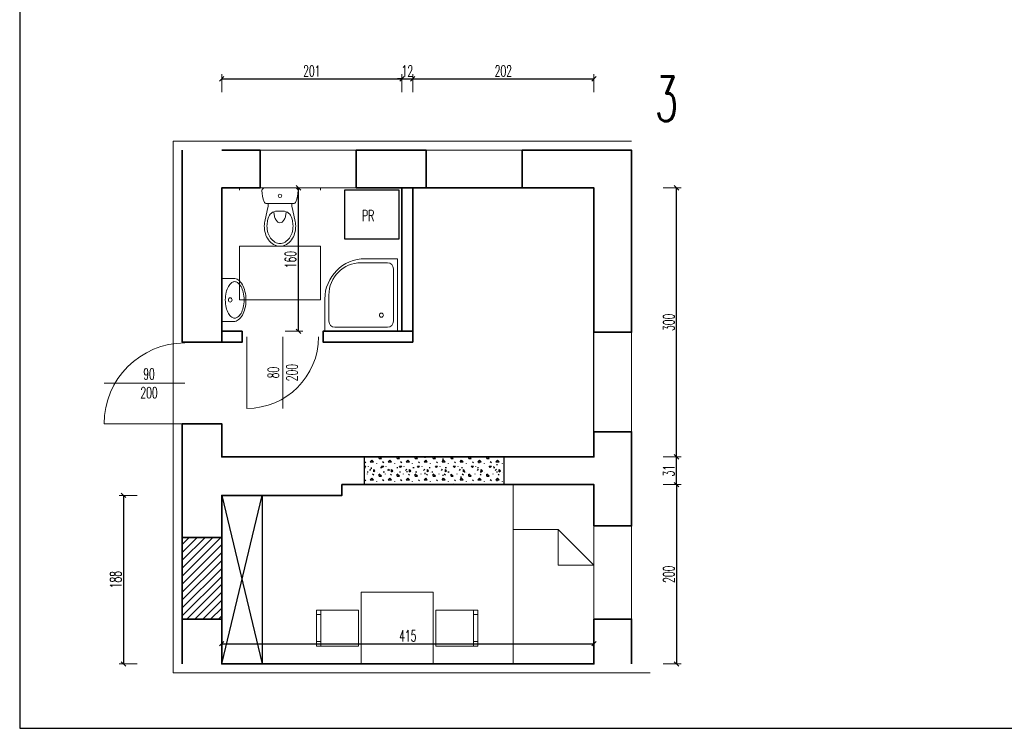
# Model space of a CAD drawing. Extents: x 33706 to 249013, y -74890 to 17912.
# Tile 13 of 175: x 60025 to 61123, y -10055 to -9264. Entities that reach past the tile are written whole.
import ezdxf
from ezdxf.lldxf.tags import DXFTag

# ---------------------------------------------------------------- set-up
doc = ezdxf.new("R2010")
doc.units = 0
doc.header["$MEASUREMENT"] = 0
for name, color, linetype, lineweight in [('_konstrukcja', 96, 'Continuous', 20), ('_stolarka', 1, 'Continuous', 13), ('_zmiany', 12, 'Continuous', 20), ('A-ARM', 1, 'Continuous', 15), ('A-MEB', 150, 'Continuous', 15), ('ściany', 1, 'Continuous', 30)]:
    doc.layers.add(name, color=color, linetype=linetype, lineweight=lineweight)
doc.layers.add('_wyposażenie', color=142, linetype='Continuous')
doc.styles.add('SIMPLEX', font='SIMPLEX.shx', dxfattribs={"width": 0.6})
tags = doc.linetypes.add('HIDDEN', pattern=[0.375, 0.25, -0.125]).pattern_tags.tags
tags[6:7] = [DXFTag(74, 4), DXFTag(75, 0), DXFTag(340, '0'), DXFTag(46, 1.0), DXFTag(50, 0.0), DXFTag(44, 0.0), DXFTag(45, 0.0)]
tags[4:5] = [DXFTag(74, 4), DXFTag(75, 0), DXFTag(340, '0'), DXFTag(46, 1.0), DXFTag(50, 0.0), DXFTag(44, 0.0), DXFTag(45, 0.0)]
doc.dimstyles.new('1-50 cm', dxfattribs={"dimscale": 0.5, "dimtxt": 25, "dimasz": 10, "dimexe": 10, "dimexo": 25, "dimgap": 5, "dimtad": 1, "dimdec": 0, "dimdsep": 46, "dimtxsty": 'SIMPLEX', "dimblk": 'OBLIQUE', "dimcen": 0, "dimadec": 1, "dimazin": 0, "dimtfac": 0.028571, "dimtdec": 1, "dimtix": 1, "dimtmove": 1, "dimatfit": 2, "dimldrblk": 'DOT', "dimfxl": 30, "dimfxlon": 1, "dimtolj": 1, "dimlwe": -1, "dimarcsym": 0})

# ---------------------------------------------------------------- blocks, each defined once
blk = doc.blocks.new('wc')
at = {"layer": 'A-ARM', "color": 0}
for p, q in [((-16.7, 35.7), (-13.5, 21.9)), ((-13.8, 36.4), (-13.2, 33.7)), ((13.8, 36.4), (13.2, 33.7)), ((16.7, 35.7), (13.5, 21.9)), ((3.4, 26), (-3.4, 26)), ((-15, 17.5), (15, 17.5)), ((17.1, 0), (-17.1, 0))]:
    blk.add_line(p, q, dxfattribs=at)
at = {"layer": 'A-ARM', "color": 0, "linetype": 'HIDDEN', "lineweight": 13, "ltscale": 50}
blk.add_lwpolyline([(45, 65), (45, 125), (-45, 125), (-45, 65)], close=True, dxfattribs=at)
at = {"layer": 'A-ARM', "color": 0}
for points in [[(17.5, 42.5, 0.072039), (16.3, 50.8, 0.083339), (12.9, 57.8, 0.106661), (7.1, 63.1, 0.132138), (0, 65, 0.132138), (-7.1, 63.1, 0.106661), (-12.9, 57.8, 0.083339), (-16.3, 50.8, 0.072039), (-17.5, 42.5, 0.05824), (-16.7, 35.7, 0.083339)], [(14.5, 42.5, 0.072039), (13.4, 50, 0.083339), (10.5, 56, 0.106661), (5.6, 60.5, 0.132138), (0, 62, 0.132138), (-5.6, 60.5, 0.106661), (-10.5, 56, 0.083339), (-13.4, 50, 0.072039), (-14.5, 42.5, 0.05824), (-13.8, 36.4, 0.05824)], [(6.8, 26.6, 0.047502), (6.3, 31.2, 0.067446), (4.8, 35.2, 0.105232), (2.3, 38.2, 0.168531), (0, 39, 0.168531), (-2.3, 38.2, 0.105232), (-4.8, 35.2, 0.067446), (-6.3, 31.2, 0.047502), (-6.8, 26.6, 0.053598)], [(13.8, 36.4, 0.05824), (14.5, 42.5, 0.05824)], [(16.7, 35.7, 0.05824), (17.5, 42.5, 0.072039)]]:
    blk.add_lwpolyline(points, format="xyb", dxfattribs=at)
at = {"layer": 'A-ARM', "color": 0, "linetype": 'HIDDEN', "lineweight": 13, "ltscale": 50}
for points in [[(-45, 0), (-45, 2.5)], [(-42.5, 0), (-45, 0)], [(45, 0), (42.5, 0)], [(45, 0), (45, 2.5)]]:
    blk.add_lwpolyline(points, dxfattribs=at)
at = {"layer": 'A-ARM', "color": 0}
blk.add_circle((0, 8.8), 1.96, dxfattribs=at)
for centre, radius, start, end in [((-3.4, 36), 10, 193.0047, 270), ((3.4, 36), 10, 270, 346.9953), ((16.9, 2.7), 37, 159.6583, 179.4624), ((-15, 14.5), 3, 90, 159.6583), ((-33, 17.4), 20, 0.3283, 13.0047), ((33, 17.4), 20, 166.9953, 179.6717), ((15, 14.5), 3, 20.3417, 90), ((-16.9, 2.7), 37, 0.5376, 20.3417), ((-17.1, 3), 3, 179.4624, 270), ((17.1, 3), 3, 270, 0.5376)]:
    blk.add_arc(centre, radius, start, end, dxfattribs=at)
blk = doc.blocks.new('_arm_umywalka')
at = {"layer": 'A-ARM', "color": 0}
for p, q in [((-20, 13.5), (-20, 0)), ((20, 0), (20, 13.5)), ((-20, 0), (20, 0))]:
    blk.add_line(p, q, dxfattribs=at)
blk.add_lwpolyline([(20, 13.5, 0.138474), (18.63, 18.36, 0.107069), (14.14, 23.05, 0.080452), (7.95, 25.91, 0.068264), (0, 27, 0.068264), (-7.95, 25.91, 0.080452), (-14.14, 23.05, 0.107069), (-18.63, 18.36, 0.138474), (-20, 13.5, 0.138474)], format="xyb", dxfattribs=at)
blk.add_lwpolyline([(-17, 14.5, 0.138474), (-16.07, 11.21, 0.107069), (-12.46, 7.44, 0.080452), (-7.14, 4.98, 0.068264), (0, 4, 0.068264), (7.14, 4.98, 0.080452), (12.46, 7.44, 0.107069), (16.07, 11.21, 0.138474), (17, 14.5, 0.138474), (16.07, 17.79, 0.107069), (12.46, 21.56, 0.080452), (7.14, 24.02, 0.068264), (0, 25, 0.068264), (-7.14, 24.02, 0.080452), (-12.46, 21.56, 0.107069), (-16.07, 17.79, 0.138474)], format="xyb", close=True, dxfattribs=at)
blk.add_circle((0, 9.5), 2, dxfattribs=at)
blk = doc.blocks.new('dr100_uniwersalne')
at = {"layer": '_stolarka', "color": 0, "linetype": 'ByBlock', "ltscale": 50}
blk.add_line((50, 0), (50, 100), dxfattribs=at)
blk.add_lwpolyline([(0, 0), (0, 100)], dxfattribs=at)
blk.add_arc((0, 0), 100, 0, 90, dxfattribs=at)
blk = doc.blocks.new('_OBLIQUE')
at = {"color": 0, "linetype": 'ByBlock', "lineweight": -2}
for p, q in [((-0.5, -0.5), (0.5, 0.5)), ((0, 0), (0, 0))]:
    blk.add_line(p, q, dxfattribs=at)
blk = doc.blocks.new('*D10042')
at = {"layer": 'A-ARM', "color": 0, "ltscale": 50}
for p, q in [((60250.1, -9345.2), (60250.1, -9325.2)), ((60451.1, -9345.2), (60451.1, -9325.2))]:
    blk.add_line(p, q, dxfattribs=at)
at = {"layer": 'A-ARM', "color": 0, "lineweight": -2, "ltscale": 50}
blk.add_line((60250.1, -9330.2), (60451.1, -9330.2), dxfattribs=at)
at = {"layer": 'DEFPOINTS', "color": 0, "lineweight": 35, "ltscale": 50}
for p in [(60451.1, -9330.2), (60250.1, -9451.9), (60451.1, -9451.9)]:
    blk.add_point(p, dxfattribs=at)
at = {"layer": 'A-ARM', "color": 0, "lineweight": -2, "ltscale": 50, "xscale": 5, "yscale": 5, "zscale": 5, "rotation": 180}
blk.add_blockref('_OBLIQUE', (60250.1, -9330.2), dxfattribs=at)
at = {"layer": 'A-ARM', "color": 0, "lineweight": -2, "ltscale": 50, "xscale": 5, "yscale": 5, "zscale": 5}
blk.add_blockref('_OBLIQUE', (60451.1, -9330.2), dxfattribs=at)
at = {"layer": 'A-ARM', "color": 0, "lineweight": 25, "ltscale": 50, "insert": (60350.6, -9321.5), "char_height": 12.5, "attachment_point": 5, "style": 'SIMPLEX'}
blk.add_mtext('\\A1;201', dxfattribs=at)
blk = doc.blocks.new('_Dot')
at = {"color": 0, "lineweight": -2}
blk.add_line((-0.5, 0), (-1, 0), dxfattribs=at)
at = {"color": 0, "const_width": 0.5}
blk.add_lwpolyline([(-0.25, 0, 1), (0.25, 0, 1)], format="xyb", close=True, dxfattribs=at)
blk = doc.blocks.new('*D10043')
at = {"layer": 'A-ARM', "color": 0, "ltscale": 50}
for p, q in [((60320.7, -9451.9), (60340.7, -9451.9)), ((60320.7, -9611.9), (60340.7, -9611.9))]:
    blk.add_line(p, q, dxfattribs=at)
at = {"layer": 'A-ARM', "color": 0, "lineweight": -2, "ltscale": 50}
blk.add_line((60335.7, -9611.9), (60335.7, -9451.9), dxfattribs=at)
at = {"layer": 'DEFPOINTS', "color": 0, "lineweight": 35, "ltscale": 50}
for p in [(60270.1, -9451.9), (60335.7, -9451.9), (60250.1, -9611.9)]:
    blk.add_point(p, dxfattribs=at)
at = {"layer": 'A-ARM', "color": 0, "lineweight": -2, "ltscale": 50, "xscale": 5, "yscale": 5, "zscale": 5}
for p, rotation in [((60335.7, -9451.9), 90), ((60335.7, -9611.9), 270)]:
    blk.add_blockref('_OBLIQUE', p, dxfattribs=dict(at, rotation=rotation))
at = {"layer": 'A-ARM', "color": 0, "lineweight": 25, "ltscale": 50, "insert": (60326.9, -9531.9), "char_height": 12.5, "attachment_point": 5, "rotation": 90, "style": 'SIMPLEX'}
blk.add_mtext('\\A1;160', dxfattribs=at)
blk = doc.blocks.new('_arm_brodzik owal 90')
at = {"layer": 'A-ARM', "color": 0}
for p, q in [((-40, 90), (0, 90)), ((0, 90), (0, 0)), ((-45, 85), (-12.5, 85)), ((-5, 77.5), (-5, 12.5)), ((-90, 0), (-90, 40)), ((-85, 12.5), (-85, 45)), ((0, 0), (-90, 0)), ((-12.5, 5), (-77.5, 5))]:
    blk.add_line(p, q, dxfattribs=at)
blk.add_circle((-20, 20), 2.5, dxfattribs=at)
for centre, radius, start, end in [((-40, 40), 50, 90, 180), ((-45, 45), 40, 90, 180), ((-12.5, 77.5), 7.5, 0, 90), ((-77.5, 12.5), 7.5, 180, 270), ((-12.5, 12.5), 7.5, 270, 0)]:
    blk.add_arc(centre, radius, start, end, dxfattribs=at)
blk = doc.blocks.new('*D10044')
at = {"layer": 'A-ARM', "color": 0, "lineweight": -2, "ltscale": 50}
for p, q in [((60451.1, -9330.2), (60446.1, -9330.2)), ((60451.1, -9330.2), (60463.1, -9330.2)), ((60463.1, -9330.2), (60468.1, -9330.2))]:
    blk.add_line(p, q, dxfattribs=at)
at = {"layer": 'A-ARM', "color": 0, "ltscale": 50}
for p, q in [((60451.1, -9345.2), (60451.1, -9325.2)), ((60463.1, -9345.2), (60463.1, -9325.2))]:
    blk.add_line(p, q, dxfattribs=at)
at = {"layer": 'DEFPOINTS', "color": 0, "lineweight": 35, "ltscale": 50}
for p in [(60463.1, -9330.2), (60451.1, -9451.9), (60463.1, -9451.9)]:
    blk.add_point(p, dxfattribs=at)
at = {"layer": 'A-ARM', "color": 0, "lineweight": -2, "ltscale": 50, "xscale": 5, "yscale": 5, "zscale": 5}
blk.add_blockref('_OBLIQUE', (60451.1, -9330.2), dxfattribs=at)
at = {"layer": 'A-ARM', "color": 0, "lineweight": -2, "ltscale": 50, "xscale": 5, "yscale": 5, "zscale": 5, "rotation": 180}
blk.add_blockref('_OBLIQUE', (60463.1, -9330.2), dxfattribs=at)
at = {"layer": 'A-ARM', "color": 0, "lineweight": 25, "ltscale": 50, "insert": (60457.1, -9321.5), "char_height": 12.5, "attachment_point": 5, "style": 'SIMPLEX'}
blk.add_mtext('\\A1;12', dxfattribs=at)
blk = doc.blocks.new('*D10045')
at = {"layer": 'A-ARM', "color": 0, "ltscale": 50}
for p, q in [((60463.1, -9345.2), (60463.1, -9325.2)), ((60665.1, -9345.2), (60665.1, -9325.2))]:
    blk.add_line(p, q, dxfattribs=at)
at = {"layer": 'A-ARM', "color": 0, "lineweight": -2, "ltscale": 50}
blk.add_line((60463.1, -9330.2), (60665.1, -9330.2), dxfattribs=at)
at = {"layer": 'DEFPOINTS', "color": 0, "lineweight": 35, "ltscale": 50}
for p in [(60665.1, -9330.2), (60463.1, -9451.9), (60665.1, -9451.9)]:
    blk.add_point(p, dxfattribs=at)
at = {"layer": 'A-ARM', "color": 0, "lineweight": -2, "ltscale": 50, "xscale": 5, "yscale": 5, "zscale": 5, "rotation": 180}
blk.add_blockref('_OBLIQUE', (60463.1, -9330.2), dxfattribs=at)
at = {"layer": 'A-ARM', "color": 0, "lineweight": -2, "ltscale": 50, "xscale": 5, "yscale": 5, "zscale": 5}
blk.add_blockref('_OBLIQUE', (60665.1, -9330.2), dxfattribs=at)
at = {"layer": 'A-ARM', "color": 0, "lineweight": 25, "ltscale": 50, "insert": (60564.1, -9321.5), "char_height": 12.5, "attachment_point": 5, "style": 'SIMPLEX'}
blk.add_mtext('\\A1;202', dxfattribs=at)
blk = doc.blocks.new('*D10046')
at = {"layer": 'A-ARM', "color": 0, "ltscale": 50}
for p, q in [((60155.7, -9794.9), (60135.7, -9794.9)), ((60155.7, -9982.9), (60135.7, -9982.9))]:
    blk.add_line(p, q, dxfattribs=at)
at = {"layer": 'A-ARM', "color": 0, "lineweight": -2, "ltscale": 50}
blk.add_line((60140.7, -9794.9), (60140.7, -9982.9), dxfattribs=at)
at = {"layer": 'DEFPOINTS', "color": 0, "lineweight": 35, "ltscale": 50}
for p in [(60250.1, -9794.9), (60140.7, -9982.9), (60250.1, -9982.9)]:
    blk.add_point(p, dxfattribs=at)
at = {"layer": 'A-ARM', "color": 0, "lineweight": -2, "ltscale": 50, "xscale": 5, "yscale": 5, "zscale": 5}
for p, rotation in [((60140.7, -9794.9), 90), ((60140.7, -9982.9), 270)]:
    blk.add_blockref('_OBLIQUE', p, dxfattribs=dict(at, rotation=rotation))
at = {"layer": 'A-ARM', "color": 0, "lineweight": 25, "ltscale": 50, "insert": (60132, -9888.9), "char_height": 12.5, "attachment_point": 5, "rotation": 90, "style": 'SIMPLEX'}
blk.add_mtext('\\A1;188', dxfattribs=at)
blk = doc.blocks.new('*D10047')
at = {"layer": 'A-ARM', "color": 0, "ltscale": 50}
for p, q in [((60250.1, -9970.4), (60250.1, -9955.3)), ((60665.1, -9970.4), (60665.1, -9955.3))]:
    blk.add_line(p, q, dxfattribs=at)
at = {"layer": 'A-ARM', "color": 0, "lineweight": -2, "ltscale": 50}
blk.add_line((60250.1, -9960.3), (60665.1, -9960.3), dxfattribs=at)
at = {"layer": 'DEFPOINTS', "color": 0, "lineweight": 35, "ltscale": 50}
for p in [(60665.1, -9960.3), (60250.1, -9982.9), (60665.1, -9982.9)]:
    blk.add_point(p, dxfattribs=at)
at = {"layer": 'A-ARM', "color": 0, "lineweight": -2, "ltscale": 50, "xscale": 5, "yscale": 5, "zscale": 5, "rotation": 180}
blk.add_blockref('_OBLIQUE', (60250.1, -9960.3), dxfattribs=at)
at = {"layer": 'A-ARM', "color": 0, "lineweight": -2, "ltscale": 50, "xscale": 5, "yscale": 5, "zscale": 5}
blk.add_blockref('_OBLIQUE', (60665.1, -9960.3), dxfattribs=at)
at = {"layer": 'A-ARM', "color": 0, "lineweight": 25, "ltscale": 50, "insert": (60457.6, -9951.6), "char_height": 12.5, "attachment_point": 5, "style": 'SIMPLEX'}
blk.add_mtext('\\A1;415', dxfattribs=at)
blk = doc.blocks.new('*D10048')
at = {"layer": 'A-ARM', "color": 0, "ltscale": 50}
for p, q in [((60742.2, -9782.9), (60762.2, -9782.9)), ((60742.2, -9982.9), (60762.2, -9982.9))]:
    blk.add_line(p, q, dxfattribs=at)
at = {"layer": 'A-ARM', "color": 0, "lineweight": -2, "ltscale": 50}
blk.add_line((60757.2, -9782.9), (60757.2, -9982.9), dxfattribs=at)
at = {"layer": 'DEFPOINTS', "color": 0, "lineweight": 35, "ltscale": 50}
for p in [(60665.1, -9782.9), (60665.1, -9982.9), (60757.2, -9982.9)]:
    blk.add_point(p, dxfattribs=at)
at = {"layer": 'A-ARM', "color": 0, "lineweight": -2, "ltscale": 50, "xscale": 5, "yscale": 5, "zscale": 5}
for p, rotation in [((60757.2, -9782.9), 90), ((60757.2, -9982.9), 270)]:
    blk.add_blockref('_OBLIQUE', p, dxfattribs=dict(at, rotation=rotation))
at = {"layer": 'A-ARM', "color": 0, "lineweight": 25, "ltscale": 50, "insert": (60748.5, -9882.9), "char_height": 12.5, "attachment_point": 5, "rotation": 90, "style": 'SIMPLEX'}
blk.add_mtext('\\A1;200', dxfattribs=at)
blk = doc.blocks.new('*D10049')
at = {"layer": 'A-ARM', "color": 0, "ltscale": 50}
for p, q in [((60742.2, -9751.9), (60762.2, -9751.9)), ((60742.2, -9782.9), (60762.2, -9782.9))]:
    blk.add_line(p, q, dxfattribs=at)
at = {"layer": 'A-ARM', "color": 0, "lineweight": -2, "ltscale": 50}
blk.add_line((60757.2, -9782.9), (60757.2, -9751.9), dxfattribs=at)
at = {"layer": 'DEFPOINTS', "color": 0, "lineweight": 35, "ltscale": 50}
for p in [(60665.1, -9751.9), (60757.2, -9751.9), (60665.1, -9782.9)]:
    blk.add_point(p, dxfattribs=at)
at = {"layer": 'A-ARM', "color": 0, "lineweight": -2, "ltscale": 50, "xscale": 5, "yscale": 5, "zscale": 5}
for p, rotation in [((60757.2, -9751.9), 90), ((60757.2, -9782.9), 270)]:
    blk.add_blockref('_OBLIQUE', p, dxfattribs=dict(at, rotation=rotation))
at = {"layer": 'A-ARM', "color": 0, "lineweight": 25, "ltscale": 50, "insert": (60748.5, -9767.4), "char_height": 12.5, "attachment_point": 5, "rotation": 90, "style": 'SIMPLEX'}
blk.add_mtext('\\A1;31', dxfattribs=at)
blk = doc.blocks.new('*D10050')
at = {"layer": 'A-ARM', "color": 0, "ltscale": 50}
for p, q in [((60742.2, -9451.9), (60762.2, -9451.9)), ((60742.2, -9751.9), (60762.2, -9751.9))]:
    blk.add_line(p, q, dxfattribs=at)
at = {"layer": 'A-ARM', "color": 0, "lineweight": -2, "ltscale": 50}
blk.add_line((60757.2, -9751.9), (60757.2, -9451.9), dxfattribs=at)
at = {"layer": 'DEFPOINTS', "color": 0, "lineweight": 35, "ltscale": 50}
for p in [(60665.1, -9451.9), (60757.2, -9451.9), (60665.1, -9751.9)]:
    blk.add_point(p, dxfattribs=at)
at = {"layer": 'A-ARM', "color": 0, "lineweight": -2, "ltscale": 50, "xscale": 5, "yscale": 5, "zscale": 5}
for p, rotation in [((60757.2, -9451.9), 90), ((60757.2, -9751.9), 270)]:
    blk.add_blockref('_OBLIQUE', p, dxfattribs=dict(at, rotation=rotation))
at = {"layer": 'A-ARM', "color": 0, "lineweight": 25, "ltscale": 50, "insert": (60748.5, -9601.9), "char_height": 12.5, "attachment_point": 5, "rotation": 90, "style": 'SIMPLEX'}
blk.add_mtext('\\A1;300', dxfattribs=at)
blk = doc.blocks.new('_meb_łóżko 90')
at = {"layer": 'A-MEB'}
blk.add_lwpolyline([(0, 0), (90, 0), (90, 200), (0, 200)], close=True, dxfattribs=at)
for points in [[(0, 110), (40, 150)], [(0, 110), (40, 110), (40, 150)], [(40, 150), (90, 150)]]:
    blk.add_lwpolyline(points, dxfattribs=at)
blk = doc.blocks.new('Z$W@#11504')
at = {"layer": '_wyposażenie', "color": 0, "linetype": 'Continuous', "lineweight": 13}
for p, q in [((80, 80), (0, 80)), ((0, 80), (0, 0)), ((80, 0), (80, 80)), ((-3, 60), (-50, 60)), ((-50, 60), (-50, 20)), ((-45, 55), (-50, 55)), ((-45, 20), (-45, 60)), ((-3, 20), (-3, 60)), ((83, 60), (83, 20)), ((130, 60), (83, 60)), ((125, 60), (125, 20)), ((125, 55), (130, 55)), ((130, 20), (130, 60)), ((-45, 25), (-50, 25)), ((125, 25), (130, 25)), ((-50, 20), (-3, 20)), ((83, 20), (130, 20)), ((0, 0), (80, 0))]:
    blk.add_line(p, q, dxfattribs=at)

msp = doc.modelspace()

# ---------------------------------------------------------------- hatches: boundary and pattern name
at = {"layer": 'A-ARM', "lineweight": 25, "ltscale": 50}
h = msp.add_hatch(dxfattribs=at)
h.set_pattern_fill('CONCRE', color=256, scale=20, style=0)
h.set_pattern_definition([(0, (37905.78, -24393.653), (20, 20), [2.5, -17.5]), (90, (37905.78, -24393.653), (-20, 20), [2.5, -17.5]), (135, (37908.28, -24393.653), (-20, 0), [3.535534, -24.748738]), (0, (37908.28, -24382.403), (20, 20), [2.5, -17.5]), (45, (37909.53, -24383.653), (0, 20), [1.767766, -26.516504]), (135, (37909.53, -24383.653), (-20, 0), [1.767766, -26.516504]), (0, (37915.78, -24377.403), (20, 20), [3.535534, -16.464466]), (45, (37915.78, -24377.403), (0, 20), [2.5, -25.784272]), (135, (37919.315, -24377.403), (-20, 0), [2.5, -25.784272]), (90, (37919.53, -24388.653), (-20, 20), [2.5, -17.5]), (45, (37919.53, -24388.653), (0, 20), [1.767766, -26.516504]), (135, (37920.78, -24387.403), (-20, 0), [1.767766, -26.516504]), (0, (37908.28, -24388.653), (20, 20), [1.25, -16.75]), (0, (37923.28, -24383.653), (20, 20), [1.25, -16.75]), (90, (37917.03, -24381.153), (-20, 20), [1.25, -16.75]), (135, (37919.53, -24392.403), (-20, 0), [1.767766, -26.516504]), (135, (37910.78, -24378.653), (-20, 0), [1.767766, -26.516504]), (45, (37915.155, -24387.09), (0, 20), [1.767766, -26.516504]), (90, (37912.655, -24391.153), (-20, 20), [0.3125, -19.6875]), (90, (37913.592, -24382.715), (-20, 20), [0.3125, -19.6875]), (90, (37922.967, -24379.278), (-20, 20), [0.3125, -19.6875]), (90, (37923.28, -24389.903), (-20, 20), [0.3125, -19.6875])])
h.paths.add_polyline_path([(60409.1, -9782.9), (60409.1, -9751.9), (60565.1, -9751.9), (60565.1, -9782.9)])
h = msp.add_hatch(dxfattribs=at)
h.set_pattern_fill('ANSI31', color=256, scale=50, style=0)
h.set_pattern_definition([(45, (36860.2796, -23861.6527), (-4.4194174, 4.4194174), [])])
h.paths.add_polyline_path([(60206.1, -9932.9), (60206.1, -9841.9), (60250.1, -9841.9), (60250.1, -9932.9)])

# ---------------------------------------------------------------- linework, layer by layer
at = {"layer": '_konstrukcja', "linetype": 'HIDDEN', "lineweight": 18, "ltscale": 100}
msp.add_lwpolyline([(60727.8, -9992.9), (60196.1, -9992.9), (60196.1, -9399.9), (60707.1, -9399.9)], dxfattribs=at)
at = {"layer": '_konstrukcja', "lineweight": 35, "ltscale": 50}
for points in [[(60206.1, -9623.9), (60206.1, -9409.9)], [(60250.1, -9409.9), (60293.1, -9409.9)], [(60293.1, -9451.9), (60293.1, -9409.9)], [(60400.1, -9451.9), (60400.1, -9409.9)], [(60400.1, -9409.9), (60478.1, -9409.9)], [(60478.1, -9451.9), (60478.1, -9409.9)], [(60585.1, -9451.9), (60585.1, -9409.9)], [(60585.1, -9409.9), (60665.1, -9409.9), (60707.1, -9409.9), (60707.1, -9612.9)], [(60293.1, -9451.9), (60250.1, -9451.9), (60250.1, -9623.9), (60206.1, -9623.9)], [(60478.1, -9451.9), (60400.1, -9451.9)], [(60665.1, -9612.9), (60707.1, -9612.9), (60665.1, -9612.9), (60665.1, -9451.9), (60585.1, -9451.9)], [(60206.1, -9841.9), (60206.1, -9714.9)], [(60206.1, -9714.9), (60250.1, -9714.9), (60250.1, -9751.9), (60665.1, -9751.9), (60665.1, -9723.9), (60707.1, -9723.9), (60665.1, -9723.9)], [(60707.1, -9723.9), (60707.1, -9828.9)], [(60665.1, -9828.9), (60707.1, -9828.9), (60665.1, -9828.9), (60665.1, -9782.9), (60384.1, -9782.9), (60384.1, -9794.9), (60250.1, -9794.9), (60250.1, -9841.9), (60206.1, -9841.9)], [(60250.1, -9932.9), (60206.1, -9932.9)], [(60206.1, -9932.9), (60206.1, -9982.9)], [(60250.1, -9932.9), (60250.1, -9982.9), (60665.1, -9982.9), (60665.1, -9932.9), (60707.1, -9932.9), (60665.1, -9932.9)], [(60707.1, -9932.9), (60707.1, -9982.9)]]:
    msp.add_lwpolyline(points, dxfattribs=at)
at = {"layer": '_konstrukcja', "lineweight": 18, "ltscale": 50}
for points in [[(60293.1, -9409.9), (60400.1, -9409.9), (60400.1, -9451.9), (60293.1, -9451.9)], [(60478.1, -9409.9), (60585.1, -9409.9), (60585.1, -9451.9), (60478.1, -9451.9)], [(60665.1, -9612.9), (60707.1, -9612.9), (60707.1, -9723.9), (60665.1, -9723.9)], [(60665.1, -9828.9), (60707.1, -9828.9), (60707.1, -9932.9), (60665.1, -9932.9)]]:
    msp.add_lwpolyline(points, close=True, dxfattribs=at)
at = {"layer": 'A-ARM', "lineweight": 25, "ltscale": 50}
for points in [[(62124.9, -10054.7), (62124.9, -8569.7), (60024.9, -8569.7), (60024.9, -10054.7)], [(60447.5, -9454.2), (60447.5, -9509.2), (60387.5, -9509.2), (60387.5, -9454.2)], [(60409.1, -9782.9), (60565.1, -9782.9), (60565.1, -9751.9), (60409.1, -9751.9)]]:
    msp.add_lwpolyline(points, close=True, dxfattribs=at)
at = {"layer": 'A-ARM', "lineweight": 35, "ltscale": 50}
for points in [[(60451.1, -9611.9), (60463.1, -9611.9), (60463.1, -9451.9), (60451.1, -9451.9)], [(60273.1, -9611.9), (60273.1, -9623.9), (60250.1, -9623.9), (60250.1, -9611.9)], [(60463.1, -9611.9), (60463.1, -9623.9), (60363.1, -9623.9), (60363.1, -9611.9)], [(60206.1, -9841.9), (60250.1, -9841.9), (60250.1, -9932.9), (60206.1, -9932.9)]]:
    msp.add_lwpolyline(points, close=True, dxfattribs=at)
at = {"layer": 'A-ARM', "lineweight": 25, "ltscale": 50}
for points in [[(60463.1, -9623.9), (60463.1, -9451.9), (60665.1, -9451.9)], [(60665.1, -9751.9), (60665.1, -9451.9), (60478.1, -9451.9)], [(60250.1, -9794.9), (60295.1, -9794.9), (60295.1, -9982.9), (60250.1, -9982.9), (60250.1, -9794.9), (60295.1, -9982.9), (60250.1, -9982.9), (60295.1, -9794.9)]]:
    msp.add_lwpolyline(points, dxfattribs=at)

# ---------------------------------------------------------------- block references
at = {"layer": '_zmiany', "lineweight": 53, "rotation": 359.9999999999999}
msp.add_blockref('Z$W@#11504', (60405.7, -9982.9), dxfattribs=at)
at = {"layer": 'A-ARM', "rotation": 180}
msp.add_blockref('wc', (60315.1, -9451.9), dxfattribs=at)
at = {"layer": 'A-ARM', "lineweight": 25, "ltscale": 50, "xscale": 0.9, "yscale": 0.9, "zscale": 0.9}
msp.add_blockref('_arm_brodzik owal 90', (60446.1, -9611.9), dxfattribs=at)
at = {"layer": 'A-ARM', "xscale": -1.2, "rotation": 269.9999999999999}
msp.add_blockref('_arm_umywalka', (60250.1, -9576.9), dxfattribs=at)
at = {"layer": 'A-MEB', "xscale": -1}
msp.add_blockref('_meb_łóżko 90', (60665.1, -9982.9), dxfattribs=at)
at = {"layer": 'ściany', "color": 12, "lineweight": 35}
for p, xscale, yscale, zscale, rotation in [((60209.1, -9714.9), 0.9, 0.9, 0.9, 89.99999999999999), ((60278.1, -9617.9), -0.7999999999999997, 0.8, 0.8, 180)]:
    msp.add_blockref('dr100_uniwersalne', p, dxfattribs=dict(at, xscale=xscale, yscale=yscale, zscale=zscale, rotation=rotation))

# ---------------------------------------------------------------- texts
at = {"layer": 'A-ARM', "lineweight": 25, "ltscale": 50, "style": 'SIMPLEX', "width": 0.6}
msp.add_text('3', height=50, dxfattribs=at).set_placement((60733.1, -9377.5))
at = {"layer": 'A-ARM', "lineweight": 25, "ltscale": 50, "char_height": 12.5, "attachment_point": 5, "style": 'SIMPLEX'}
for s, insert in [('{\\A1;PR}', (60413.4, -9482.9)), ('{\\A1;90\\P200}', (60169.1, -9669.9))]:
    msp.add_mtext(s, dxfattribs=dict(at, insert=insert))
at = {"layer": 'A-ARM', "lineweight": 25, "ltscale": 50, "insert": (60318.1, -9657.9), "char_height": 12.5, "attachment_point": 5, "rotation": 90, "style": 'SIMPLEX'}
msp.add_mtext('{\\A1;80\\P200}', dxfattribs=at)

# ---------------------------------------------------------------- dimensions: what is measured, and where the dimension line sits
at = {"layer": 'A-ARM', "lineweight": 25, "ltscale": 50}
for base, p1, p2, picture, middle in [((60451.1, -9330.2), (60250.1, -9451.9), (60451.1, -9451.9), '*D10042', (60350.6, -9321.5)), ((60463.1, -9330.2), (60451.1, -9451.9), (60463.1, -9451.9), '*D10044', (60457.1, -9321.5)), ((60665.1, -9330.2), (60463.1, -9451.9), (60665.1, -9451.9), '*D10045', (60564.1, -9321.5)), ((60665.1, -9960.3), (60250.1, -9982.9), (60665.1, -9982.9), '*D10047', (60457.6, -9951.6))]:
    dim = msp.add_linear_dim(base=base, p1=p1, p2=p2, dimstyle='1-50 cm', dxfattribs=at)
    dim.commit()
    dim.dimension.update_dxf_attribs({"geometry": picture, "text_midpoint": middle})
for base, p1, p2, picture, middle in [((60335.7, -9451.9), (60250.1, -9611.9), (60270.1, -9451.9), '*D10043', (60326.9, -9531.9)), ((60757.2, -9451.9), (60665.1, -9751.9), (60665.1, -9451.9), '*D10050', (60748.5, -9601.9)), ((60757.2, -9751.9), (60665.1, -9782.9), (60665.1, -9751.9), '*D10049', (60748.5, -9767.4)), ((60757.2, -9982.9), (60665.1, -9782.9), (60665.1, -9982.9), '*D10048', (60748.5, -9882.9)), ((60140.7, -9982.9), (60250.1, -9794.9), (60250.1, -9982.9), '*D10046', (60132, -9888.9))]:
    dim = msp.add_linear_dim(base=base, p1=p1, p2=p2, angle=90, dimstyle='1-50 cm', dxfattribs=at)
    dim.commit()
    dim.dimension.update_dxf_attribs({"geometry": picture, "text_midpoint": middle})

doc.saveas('drawing.dxf')
